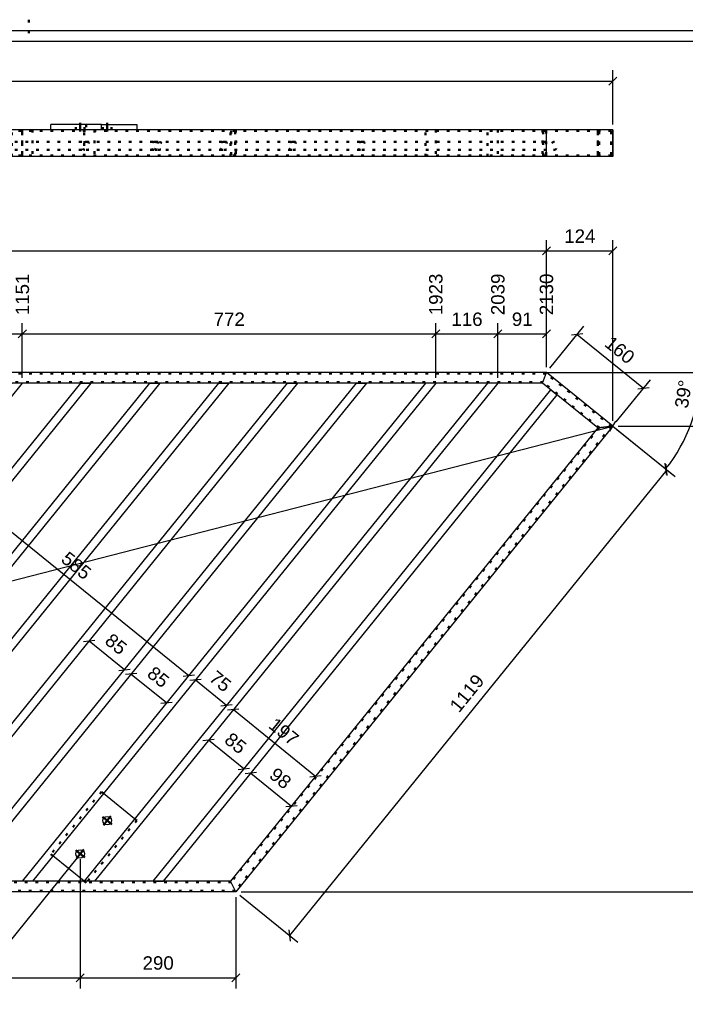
# Model space of a CAD drawing. Header units: millimetres. Extents: x -34 to 386, y -816 to -519.
# Tile 6 of 7: x 194 to 318, y -705 to -522. Entities that reach past the tile are written whole.
import ezdxf

# ---------------------------------------------------------------- set-up
doc = ezdxf.new("R2010")
doc.units = ezdxf.units.MM
doc.linetypes.add('DOT', pattern=[2, 0.5, -1.5])
doc.linetypes.add('STRICHPUNKT2', pattern=[18.5, 10, -4, 0.5, -4])
doc.layers.get('0').update_dxf_attribs({"linetype": 'CONTINUOUS'})
doc.layers.add('DIM49', color=4, linetype='CONTINUOUS')
doc.layers.add('TXT_DIM49', color=2, linetype='CONTINUOUS')
doc.layers.add('LE_ALL', color=7, linetype='CONTINUOUS', lineweight=50)
doc.styles.add('ARIAL', font='arial.ttf')

# ---------------------------------------------------------------- blocks, each defined once
blk = doc.blocks.new('DINA3_00002', base_point=(378.89, -808.63))
blk.add_line((-27.11, -525.63), (378.89, -525.63))
blk.add_lwpolyline([(-29.11, -810.63), (-29.11, -523.63), (380.89, -523.63)])
at = {"layer": 'LE_ALL', "linetype": 'DOT'}
blk.add_line((195.89, -521.63), (195.89, -525.63), dxfattribs=at)
blk = doc.blocks.new('_ZBL0012_00001')
blk.add_blockref('DINA3_00002', (378.89, -808.63))
blk = doc.blocks.new('Koker 50x20x2 EN 10219-2_00104', base_point=(80.49, -542.19))
for p, q in [((292.52, -542.19), (79.54, -542.19)), ((292.52, -547.19), (292.52, -542.19)), ((292.52, -547.19), (79.54, -547.19))]:
    blk.add_line(p, q)
at = {"layer": 'LE_ALL', "color": 3, "linetype": 'DOT'}
for p, q in [((292.44, -542.39), (79.63, -542.39)), ((291.81, -542.19), (291.81, -547.19)), ((291.88, -546.99), (291.88, -542.39)), ((292.44, -542.39), (292.44, -546.99)), ((292.44, -546.99), (79.63, -546.99))]:
    blk.add_line(p, q, dxfattribs=at)
blk = doc.blocks.new('Koker 50x20x2 EN 10219-2_00103')
blk.add_blockref('Koker 50x20x2 EN 10219-2_00104', (80.49, -542.19))
blk = doc.blocks.new('Koker 50x20x2 EN 10219-2_00106', base_point=(234.5, -542.19))
blk.add_line((304.92, -542.19), (304.92, -547.19))
at = {"layer": 'LE_ALL', "color": 3, "linetype": 'DOT'}
for p, q in [((233.55, -547.19), (233.55, -542.19)), ((233.64, -542.39), (233.64, -546.99)), ((234.4, -546.99), (234.4, -542.39)), ((234.5, -542.19), (234.5, -547.19)), ((302.1, -547.19), (302.1, -542.19)), ((302.38, -542.39), (302.38, -546.99)), ((304.63, -546.99), (304.63, -542.39))]:
    blk.add_line(p, q, dxfattribs=at)
blk = doc.blocks.new('Koker 50x20x2 EN 10219-2_00105')
blk.add_blockref('Koker 50x20x2 EN 10219-2_00106', (234.5, -542.19))
blk = doc.blocks.new('Koker 50x20x2 EN 10219-2_00108', base_point=(24.38, -542.39))
at = {"layer": 'LE_ALL', "color": 3, "linetype": 'DOT'}
for p, q in [((233.55, -547.19), (233.55, -542.19)), ((233.64, -542.39), (233.64, -546.99)), ((234.4, -546.99), (234.4, -542.39)), ((234.5, -542.19), (234.5, -547.19))]:
    blk.add_line(p, q, dxfattribs=at)
blk = doc.blocks.new('Koker 50x20x2 EN 10219-2_00107')
blk.add_blockref('Koker 50x20x2 EN 10219-2_00108', (24.38, -542.39))
blk = doc.blocks.new('_D1', base_point=(153.62, -531.58))
at = {"layer": 'DIM49', "color": 1}
for p, q in [((304.92, -541.19), (304.92, -531.08)), ((10, -533.08), (304.92, -533.08)), ((304.17, -533.83), (305.67, -532.33))]:
    blk.add_line(p, q, dxfattribs=at)
blk = doc.blocks.new('Koker 50x20x2 EN 10219-2_00110', base_point=(12.81, -542.19))
blk.add_blockref('_D1', (153.62, -531.58))
blk = doc.blocks.new('Koker 50x20x2 EN 10219-2_00109')
blk.add_blockref('Koker 50x20x2 EN 10219-2_00110', (12.81, -542.19))
blk = doc.blocks.new('Koker 50x20x2 EN 10219-2_00114', base_point=(302.1, -542.19))
for p, q in [((304.92, -542.19), (292.52, -542.19)), ((292.52, -547.19), (292.52, -542.19)), ((304.92, -547.19), (304.92, -542.19)), ((304.92, -547.19), (292.52, -547.19))]:
    blk.add_line(p, q)
at = {"layer": 'LE_ALL', "color": 3, "linetype": 'DOT'}
for p, q in [((291.81, -542.19), (291.81, -547.19)), ((291.88, -546.99), (291.88, -542.39)), ((304.63, -542.39), (292.44, -542.39)), ((292.44, -542.39), (292.44, -546.99)), ((302.1, -542.19), (302.1, -547.19)), ((302.38, -546.99), (302.38, -542.39)), ((304.63, -542.39), (304.63, -546.99)), ((304.63, -546.99), (292.44, -546.99))]:
    blk.add_line(p, q, dxfattribs=at)
blk = doc.blocks.new('Koker 50x20x2 EN 10219-2_00113')
blk.add_blockref('Koker 50x20x2 EN 10219-2_00114', (302.1, -542.19))
blk = doc.blocks.new('Plaatwerk D_ 10_00126', base_point=(117.8, -541.19))
for p, q in [((120.63, -541.19), (111.19, -541.19)), ((111.19, -542.19), (111.19, -541.19)), ((120.63, -542.19), (111.19, -542.19))]:
    blk.add_line(p, q)
blk.add_lwpolyline([(120.63, -542.19), (120.63, -541.19), (127.24, -541.19), (127.24, -542.19)], close=True)
at = {"layer": 'LE_ALL', "color": 3, "linetype": 'DOT'}
for p, q in [((115.9, -542.19), (115.9, -541.19)), ((117.5, -542.19), (117.5, -541.19)), ((117.8, -541.19), (117.8, -542.19)), ((120.93, -542.19), (120.93, -541.19)), ((122.53, -542.19), (122.53, -541.19))]:
    blk.add_line(p, q, dxfattribs=at)
blk = doc.blocks.new('_00128', base_point=(116.7, -542.49))
at = {"layer": 'LE_ALL', "color": 1, "linetype": 'STRICHPUNKT2'}
for p, q in [((116.7, -542.49), (116.7, -540.89)), ((121.73, -542.49), (121.73, -540.89))]:
    blk.add_line(p, q, dxfattribs=at)
blk = doc.blocks.new('_00127')
blk.add_blockref('_00128', (116.7, -542.49))
blk = doc.blocks.new('Plaatwerk D_ 10_00125')
for name, p in [('Plaatwerk D_ 10_00126', (117.8, -541.19)), ('_00127', (0, 0))]:
    blk.add_blockref(name, p)
blk = doc.blocks.new('Plaatwerk D_ 15_00130', base_point=(107.76, -542.19))
at = {"layer": 'LE_ALL', "color": 3, "linetype": 'DOT'}
for p, q in [((105.83, -547.19), (105.83, -542.19)), ((107.76, -542.19), (107.76, -547.19)), ((181.14, -547.19), (181.14, -542.19)), ((183.07, -542.19), (183.07, -547.19))]:
    blk.add_line(p, q, dxfattribs=at)
blk = doc.blocks.new('Plaatwerk D_ 15_00129')
blk.add_blockref('Plaatwerk D_ 15_00130', (107.76, -542.19))
blk = doc.blocks.new('Plaatwerk D_ 15_00132', base_point=(119.35, -542.19))
at = {"layer": 'LE_ALL', "color": 3, "linetype": 'DOT'}
for p, q in [((117.42, -547.19), (117.42, -542.19)), ((119.35, -542.19), (119.35, -547.19)), ((192.73, -547.19), (192.73, -542.19)), ((194.66, -542.19), (194.66, -547.19))]:
    blk.add_line(p, q, dxfattribs=at)
blk = doc.blocks.new('Plaatwerk D_ 15_00131')
blk.add_blockref('Plaatwerk D_ 15_00132', (119.35, -542.19))
blk = doc.blocks.new('Baluster_00124')
for name in ['Plaatwerk D_ 15_00129', 'Plaatwerk D_ 10_00125', 'Plaatwerk D_ 15_00131']:
    blk.add_blockref(name, (0, 0))
blk = doc.blocks.new('Plaatwerk D_ 10_00135', base_point=(206.58, -541.19))
for p, q in [((209.42, -541.19), (199.98, -541.19)), ((199.98, -542.19), (199.98, -541.19)), ((209.42, -542.19), (199.98, -542.19))]:
    blk.add_line(p, q)
blk.add_lwpolyline([(209.42, -542.19), (209.42, -541.19), (216.02, -541.19), (216.02, -542.19)], close=True)
at = {"layer": 'LE_ALL', "color": 3, "linetype": 'DOT'}
for p, q in [((204.68, -542.19), (204.68, -541.19)), ((206.28, -542.19), (206.28, -541.19)), ((206.58, -541.19), (206.58, -542.19)), ((209.72, -542.19), (209.72, -541.19)), ((211.32, -542.19), (211.32, -541.19))]:
    blk.add_line(p, q, dxfattribs=at)
blk = doc.blocks.new('_00137', base_point=(205.48, -542.49))
at = {"layer": 'LE_ALL', "color": 1, "linetype": 'STRICHPUNKT2'}
for p, q in [((205.48, -542.49), (205.48, -540.89)), ((210.52, -542.49), (210.52, -540.89))]:
    blk.add_line(p, q, dxfattribs=at)
blk = doc.blocks.new('_00136')
blk.add_blockref('_00137', (205.48, -542.49))
blk = doc.blocks.new('Plaatwerk D_ 10_00134')
for name, p in [('Plaatwerk D_ 10_00135', (206.58, -541.19)), ('_00136', (0, 0))]:
    blk.add_blockref(name, p)
blk = doc.blocks.new('Plaatwerk D_ 15_00139', base_point=(196.55, -542.19))
at = {"layer": 'LE_ALL', "color": 3, "linetype": 'DOT'}
for p, q in [((194.62, -547.19), (194.62, -542.19)), ((196.55, -542.19), (196.55, -547.19)), ((269.93, -547.19), (269.93, -542.19)), ((271.86, -542.19), (271.86, -547.19))]:
    blk.add_line(p, q, dxfattribs=at)
blk = doc.blocks.new('Plaatwerk D_ 15_00138')
blk.add_blockref('Plaatwerk D_ 15_00139', (196.55, -542.19))
blk = doc.blocks.new('Plaatwerk D_ 15_00141', base_point=(208.13, -542.19))
at = {"layer": 'LE_ALL', "color": 3, "linetype": 'DOT'}
for p, q in [((206.2, -547.19), (206.2, -542.19)), ((208.13, -542.19), (208.13, -547.19)), ((281.51, -547.19), (281.51, -542.19)), ((283.44, -542.19), (283.44, -547.19))]:
    blk.add_line(p, q, dxfattribs=at)
blk = doc.blocks.new('Plaatwerk D_ 15_00140')
blk.add_blockref('Plaatwerk D_ 15_00141', (208.13, -542.19))
blk = doc.blocks.new('Baluster_00133')
for name in ['Plaatwerk D_ 15_00138', 'Plaatwerk D_ 10_00134', 'Plaatwerk D_ 15_00140']:
    blk.add_blockref(name, (0, 0))
blk = doc.blocks.new('Massieve as 15_00144', base_point=(131.25, -545.94))
at = {"layer": 'LE_ALL', "color": 3, "linetype": 'DOT'}
for p, q in [((169.24, -544.44), (206.56, -544.44)), ((169.24, -545.94), (206.56, -545.94))]:
    blk.add_line(p, q, dxfattribs=at)
for centre, start_param, end_param in [((131.25, -545.19), 1.570796, 4.712389), ((131.25, -545.19), 4.712389, 7.853982), ((206.56, -545.19), 1.570796, 4.712389), ((206.56, -545.19), 4.712389, 7.853982)]:
    blk.add_ellipse(centre, major_axis=(0.965, 0), ratio=0.777146, start_param=start_param, end_param=end_param, dxfattribs=at)
blk = doc.blocks.new('Massieve as 15_00143')
blk.add_blockref('Massieve as 15_00144', (131.25, -545.94))
blk = doc.blocks.new('Massieve as 15_00146', base_point=(220.03, -545.94))
at = {"layer": 'LE_ALL', "color": 3, "linetype": 'DOT'}
for p, q in [((258.03, -544.44), (293.94, -544.44)), ((258.03, -545.94), (293.94, -545.94))]:
    blk.add_line(p, q, dxfattribs=at)
for centre, major_axis, ratio, start_param, end_param in [((220.03, -545.19), (0.965, 0), 0.777146, 1.570796, 4.712389), ((220.03, -545.19), (0.965, 0), 0.777146, 4.712389, 7.853982), ((293.94, -545.19), (0, -0.75), 0.777147, 3.141593, 6.283185), ((293.94, -545.19), (0, -0.75), 0.777147, 0, 3.141593)]:
    blk.add_ellipse(centre, major_axis=major_axis, ratio=ratio, start_param=start_param, end_param=end_param, dxfattribs=at)
blk = doc.blocks.new('Massieve as 15_00145')
blk.add_blockref('Massieve as 15_00146', (220.03, -545.94))
blk = doc.blocks.new('Massieve as 15_00148', base_point=(144.12, -545.94))
at = {"layer": 'LE_ALL', "color": 3, "linetype": 'DOT'}
for p, q in [((206.56, -544.44), (219.43, -544.44)), ((206.56, -545.94), (219.43, -545.94))]:
    blk.add_line(p, q, dxfattribs=at)
for centre, start_param, end_param in [((144.12, -545.19), 1.570796, 4.712389), ((144.12, -545.19), 4.712389, 7.853982), ((219.43, -545.19), 1.570796, 4.712389), ((219.43, -545.19), 4.712389, 7.853982)]:
    blk.add_ellipse(centre, major_axis=(0.965, 0), ratio=0.777146, start_param=start_param, end_param=end_param, dxfattribs=at)
blk = doc.blocks.new('Massieve as 15_00147')
blk.add_blockref('Massieve as 15_00148', (144.12, -545.94))
blk = doc.blocks.new('Massieve as 15_00150', base_point=(156.98, -545.94))
at = {"layer": 'LE_ALL', "color": 3, "linetype": 'DOT'}
for p, q in [((219.43, -544.44), (232.29, -544.44)), ((219.43, -545.94), (232.29, -545.94))]:
    blk.add_line(p, q, dxfattribs=at)
for centre, start_param, end_param in [((156.98, -545.19), 1.570796, 4.712389), ((156.98, -545.19), 4.712389, 7.853982), ((232.29, -545.19), 1.570796, 4.712389), ((232.29, -545.19), 4.712389, 7.853982)]:
    blk.add_ellipse(centre, major_axis=(0.965, 0), ratio=0.777146, start_param=start_param, end_param=end_param, dxfattribs=at)
blk = doc.blocks.new('Massieve as 15_00149')
blk.add_blockref('Massieve as 15_00150', (156.98, -545.94))
blk = doc.blocks.new('Massieve as 15_00152', base_point=(169.85, -545.94))
at = {"layer": 'LE_ALL', "color": 3, "linetype": 'DOT'}
for p, q in [((232.29, -544.44), (245.16, -544.44)), ((232.29, -545.94), (245.16, -545.94))]:
    blk.add_line(p, q, dxfattribs=at)
for centre, start_param, end_param in [((169.85, -545.19), 1.570796, 4.712389), ((169.85, -545.19), 4.712389, 7.853982), ((245.16, -545.19), 1.570796, 4.712389), ((245.16, -545.19), 4.712389, 7.853982)]:
    blk.add_ellipse(centre, major_axis=(0.965, 0), ratio=0.777146, start_param=start_param, end_param=end_param, dxfattribs=at)
blk = doc.blocks.new('Massieve as 15_00151')
blk.add_blockref('Massieve as 15_00152', (169.85, -545.94))
blk = doc.blocks.new('Massieve as 15_00154', base_point=(182.72, -545.94))
at = {"layer": 'LE_ALL', "color": 3, "linetype": 'DOT'}
for p, q in [((245.16, -544.44), (258.03, -544.44)), ((245.16, -545.94), (258.03, -545.94))]:
    blk.add_line(p, q, dxfattribs=at)
for centre, start_param, end_param in [((182.72, -545.19), 1.570796, 4.712389), ((182.72, -545.19), 4.712389, 7.853982), ((258.03, -545.19), 1.570796, 4.712389), ((258.03, -545.19), 4.712389, 7.853982)]:
    blk.add_ellipse(centre, major_axis=(0.965, 0), ratio=0.777146, start_param=start_param, end_param=end_param, dxfattribs=at)
blk = doc.blocks.new('Massieve as 15_00153')
blk.add_blockref('Massieve as 15_00154', (182.72, -545.94))
blk = doc.blocks.new('Lamellen_00142')
for name in ['Massieve as 15_00143', 'Massieve as 15_00147', 'Massieve as 15_00149', 'Massieve as 15_00151', 'Massieve as 15_00153', 'Massieve as 15_00145']:
    blk.add_blockref(name, (0, 0))
blk = doc.blocks.new('Traphek_00102')
for name in ['Koker 50x20x2 EN 10219-2_00109', 'Koker 50x20x2 EN 10219-2_00107', 'Koker 50x20x2 EN 10219-2_00103', 'Baluster_00124', 'Baluster_00133', 'Koker 50x20x2 EN 10219-2_00105', 'Koker 50x20x2 EN 10219-2_00113', 'Lamellen_00142']:
    blk.add_blockref(name, (0, 0))
blk = doc.blocks.new('00 begane grond_00101')
blk.add_blockref('Traphek_00102', (0, 0))
blk = doc.blocks.new('Duplex_00100')
blk.add_blockref('00 begane grond_00101', (0, 0))
blk = doc.blocks.new('Assen_00099')
blk.add_blockref('Duplex_00100', (0, 0))
blk = doc.blocks.new('_A3D0026_00098')
blk.add_blockref('Assen_00099', (0, 0))
blk = doc.blocks.new('_ANS0026_00097')
blk.add_blockref('_A3D0026_00098', (0, 0))
blk = doc.blocks.new('_D4', base_point=(318.91, -594.33))
at = {"layer": 'DIM49', "color": 1}
for p, q in [((292.52, -587.49), (323.15, -587.49)), ((321.89, -588.26), (320.42, -586.72)), ((304.92, -597.53), (316.33, -606.77)), ((314.64, -604.46), (314.9, -606.56))]:
    blk.add_line(p, q, dxfattribs=at)
blk.add_ellipse((292.52, -587.49), major_axis=(28.64, 0), ratio=1, start_param=5.602508, end_param=6.283186, dxfattribs=at)
at = {"layer": 'TXT_DIM49', "style": 'ARIAL'}
for s, p in [('°', (319.51, -590.54)), ('39', (318.91, -594.33))]:
    blk.add_text(s, height=2.5, rotation=80.9647, dxfattribs=at).set_placement(p)
blk = doc.blocks.new('_D5', base_point=(326.02, -595.39))
at = {"layer": 'DIM49', "color": 1}
for p, q in [((293.52, -587.49), (329.52, -587.49)), ((328.27, -588.24), (326.77, -586.74)), ((327.52, -587.49), (327.52, -597.53)), ((305.92, -597.53), (329.52, -597.53)), ((326.77, -596.78), (328.27, -598.28))]:
    blk.add_line(p, q, dxfattribs=at)
at = {"layer": 'TXT_DIM49', "style": 'ARIAL'}
blk.add_text('100', height=2.5, rotation=90.0002, dxfattribs=at).set_placement((326.02, -595.39))
blk = doc.blocks.new('_D6', base_point=(326.02, -643.89))
at = {"layer": 'DIM49', "color": 1}
for p, q in [((305.92, -597.53), (329.52, -597.53)), ((328.27, -598.28), (326.77, -596.78)), ((327.52, -597.53), (327.52, -684.49)), ((326.77, -683.74), (328.27, -685.24)), ((235.5, -684.49), (329.52, -684.49))]:
    blk.add_line(p, q, dxfattribs=at)
at = {"layer": 'TXT_DIM49', "style": 'ARIAL'}
blk.add_text('870', height=2.5, rotation=90.0002, dxfattribs=at).set_placement((326.02, -643.89))
blk = doc.blocks.new('_D10', base_point=(195.91, -576.81))
at = {"layer": 'DIM49', "color": 1}
for p, q in [((194.66, -588.49), (194.66, -578.31)), ((79.54, -580.31), (194.66, -580.31)), ((193.91, -581.06), (195.41, -579.56))]:
    blk.add_line(p, q, dxfattribs=at)
at = {"layer": 'TXT_DIM49', "style": 'ARIAL'}
blk.add_text('1151', height=2.5, rotation=90.0002, dxfattribs=at).set_placement((195.91, -576.81))
blk = doc.blocks.new('_D11', base_point=(273.11, -576.81))
at = {"layer": 'DIM49', "color": 1}
for p, q in [((271.86, -588.49), (271.86, -578.31)), ((79.54, -580.31), (271.86, -580.31)), ((271.11, -581.06), (272.61, -579.56))]:
    blk.add_line(p, q, dxfattribs=at)
at = {"layer": 'TXT_DIM49', "style": 'ARIAL'}
blk.add_text('1923', height=2.5, rotation=90.0002, dxfattribs=at).set_placement((273.11, -576.81))
blk = doc.blocks.new('_D12', base_point=(284.69, -576.81))
at = {"layer": 'DIM49', "color": 1}
for p, q in [((283.44, -588.49), (283.44, -578.31)), ((79.54, -580.31), (283.44, -580.31)), ((282.69, -581.06), (284.19, -579.56))]:
    blk.add_line(p, q, dxfattribs=at)
at = {"layer": 'TXT_DIM49', "style": 'ARIAL'}
blk.add_text('2039', height=2.5, rotation=90.0002, dxfattribs=at).set_placement((284.69, -576.81))
blk = doc.blocks.new('_D13', base_point=(293.77, -576.81))
at = {"layer": 'DIM49', "color": 1}
for p, q in [((292.52, -586.49), (292.52, -578.31)), ((79.54, -580.31), (292.52, -580.31)), ((291.77, -581.06), (293.27, -579.56))]:
    blk.add_line(p, q, dxfattribs=at)
at = {"layer": 'TXT_DIM49', "style": 'ARIAL'}
blk.add_text('2130', height=2.5, rotation=90.0002, dxfattribs=at).set_placement((293.77, -576.81))
blk = doc.blocks.new('_D18', base_point=(185.99, -578.81))
at = {"layer": 'DIM49', "color": 1}
for p, q in [((183.07, -588.49), (183.07, -578.31)), ((194.66, -588.49), (194.66, -578.31)), ((183.82, -579.56), (182.32, -581.06)), ((183.07, -580.31), (194.66, -580.31)), ((193.91, -581.06), (195.41, -579.56))]:
    blk.add_line(p, q, dxfattribs=at)
at = {"layer": 'TXT_DIM49', "style": 'ARIAL'}
blk.add_text('116', height=2.5, dxfattribs=at).set_placement((185.99, -578.81))
blk = doc.blocks.new('_D19', base_point=(230.38, -578.81))
at = {"layer": 'DIM49', "color": 1}
for p, q in [((194.66, -588.49), (194.66, -578.31)), ((271.86, -588.49), (271.86, -578.31)), ((195.41, -579.56), (193.91, -581.06)), ((194.66, -580.31), (271.86, -580.31)), ((271.11, -581.06), (272.61, -579.56))]:
    blk.add_line(p, q, dxfattribs=at)
at = {"layer": 'TXT_DIM49', "style": 'ARIAL'}
blk.add_text('772', height=2.5, dxfattribs=at).set_placement((230.38, -578.81))
blk = doc.blocks.new('_D20', base_point=(274.77, -578.81))
at = {"layer": 'DIM49', "color": 1}
for p, q in [((271.86, -588.49), (271.86, -578.31)), ((283.44, -588.49), (283.44, -578.31)), ((272.61, -579.56), (271.11, -581.06)), ((271.86, -580.31), (283.44, -580.31)), ((282.69, -581.06), (284.19, -579.56))]:
    blk.add_line(p, q, dxfattribs=at)
at = {"layer": 'TXT_DIM49', "style": 'ARIAL'}
blk.add_text('116', height=2.5, dxfattribs=at).set_placement((274.77, -578.81))
blk = doc.blocks.new('_D21', base_point=(286.06, -578.81))
at = {"layer": 'DIM49', "color": 1}
for p, q in [((283.44, -588.49), (283.44, -578.31)), ((292.52, -586.49), (292.52, -578.31)), ((284.19, -579.56), (282.69, -581.06)), ((283.44, -580.31), (292.52, -580.31)), ((291.77, -581.06), (293.27, -579.56))]:
    blk.add_line(p, q, dxfattribs=at)
at = {"layer": 'TXT_DIM49', "style": 'ARIAL'}
blk.add_text('91', height=2.5, dxfattribs=at).set_placement((286.06, -578.81))
blk = doc.blocks.new('Koker 50x20x2 EN 10219-2_00172', base_point=(292.44, -587.69))
for p, q in [((292.52, -587.49), (79.54, -587.49)), ((291.81, -589.49), (292.52, -587.49)), ((291.81, -589.49), (80.49, -589.49))]:
    blk.add_line(p, q)
at = {"layer": 'LE_ALL', "color": 3, "linetype": 'DOT'}
for p, q in [((292.44, -587.69), (79.63, -587.69)), ((291.88, -589.29), (80.39, -589.29))]:
    blk.add_line(p, q, dxfattribs=at)
for name, p in [('_D13', (293.77, -576.81)), ('_D11', (273.11, -576.81)), ('_D12', (284.69, -576.81)), ('_D10', (195.91, -576.81)), ('_D18', (185.99, -578.81)), ('_D19', (230.38, -578.81)), ('_D20', (274.77, -578.81)), ('_D21', (286.06, -578.81)), ('_D4', (318.91, -594.33)), ('_D5', (326.02, -595.39)), ('_D6', (326.02, -643.89))]:
    blk.add_blockref(name, p)
blk = doc.blocks.new('Koker 50x20x2 EN 10219-2_00171')
blk.add_blockref('Koker 50x20x2 EN 10219-2_00172', (292.44, -587.69))
blk = doc.blocks.new('_D23', base_point=(276.19, -651.2))
at = {"layer": 'DIM49', "color": 1}
for p, q in [((305.69, -598.16), (316.53, -606.94)), ((315.09, -606.73), (314.87, -604.62)), ((314.98, -605.68), (244.56, -692.64)), ((235.28, -685.12), (246.11, -693.9)), ((244.45, -691.58), (244.67, -693.69))]:
    blk.add_line(p, q, dxfattribs=at)
at = {"layer": 'TXT_DIM49', "style": 'ARIAL'}
blk.add_text('1119', height=2.5, rotation=50.999, dxfattribs=at).set_placement((276.19, -651.2))
blk = doc.blocks.new('Koker 50x20x2 EN 10219-2_00174', base_point=(302.38, -597.8))
for p, q in [((304.92, -597.53), (234.5, -684.49)), ((304.92, -597.53), (302.1, -597.83)), ((302.1, -597.83), (233.55, -682.49)), ((234.5, -684.49), (233.55, -682.49))]:
    blk.add_line(p, q)
at = {"layer": 'LE_ALL', "color": 3, "linetype": 'DOT'}
for p, q in [((304.63, -597.56), (234.4, -684.29)), ((302.38, -597.8), (233.64, -682.69))]:
    blk.add_line(p, q, dxfattribs=at)
blk.add_blockref('_D23', (276.19, -651.2))
blk = doc.blocks.new('Koker 50x20x2 EN 10219-2_00173')
blk.add_blockref('Koker 50x20x2 EN 10219-2_00174', (302.38, -597.8))
blk = doc.blocks.new('_D28', base_point=(158.21, -699.03))
at = {"layer": 'DIM49', "color": 1}
for p, q in [((116.7, -678.42), (116.7, -702.53)), ((205.48, -678.42), (205.48, -702.53)), ((117.45, -699.78), (115.95, -701.28)), ((116.7, -700.53), (205.48, -700.53)), ((204.73, -701.28), (206.23, -699.78))]:
    blk.add_line(p, q, dxfattribs=at)
at = {"layer": 'TXT_DIM49', "style": 'ARIAL'}
blk.add_text('888', height=2.5, dxfattribs=at).set_placement((158.21, -699.03))
blk = doc.blocks.new('_D29', base_point=(217.11, -699.03))
at = {"layer": 'DIM49', "color": 1}
for p, q in [((205.48, -678.42), (205.48, -702.53)), ((234.5, -685.49), (234.5, -702.53)), ((206.23, -699.78), (204.73, -701.28)), ((205.48, -700.53), (234.5, -700.53)), ((233.75, -701.28), (235.25, -699.78))]:
    blk.add_line(p, q, dxfattribs=at)
at = {"layer": 'TXT_DIM49', "style": 'ARIAL'}
blk.add_text('290', height=2.5, dxfattribs=at).set_placement((217.11, -699.03))
blk = doc.blocks.new('Koker 50x20x2 EN 10219-2_00176', base_point=(233.64, -682.69))
for p, q in [((233.55, -682.49), (24.45, -682.49)), ((234.5, -684.49), (233.55, -682.49)), ((234.5, -684.49), (23.75, -684.49))]:
    blk.add_line(p, q)
at = {"layer": 'LE_ALL', "color": 3, "linetype": 'DOT'}
for p, q in [((233.64, -682.69), (24.38, -682.69)), ((234.4, -684.29), (23.82, -684.29))]:
    blk.add_line(p, q, dxfattribs=at)
for name, p in [('_D28', (158.21, -699.03)), ('_D29', (217.11, -699.03))]:
    blk.add_blockref(name, p)
blk = doc.blocks.new('Koker 50x20x2 EN 10219-2_00175')
blk.add_blockref('Koker 50x20x2 EN 10219-2_00176', (233.64, -682.69))
blk = doc.blocks.new('_D38', base_point=(182.19, -563.3))
at = {"layer": 'DIM49', "color": 1}
for p, q in [((291.77, -565.55), (293.27, -564.05)), ((292.52, -586.49), (292.52, -562.8)), ((79.54, -564.8), (292.52, -564.8))]:
    blk.add_line(p, q, dxfattribs=at)
blk = doc.blocks.new('_D39', base_point=(295.84, -563.3))
at = {"layer": 'DIM49', "color": 1}
for p, q in [((293.27, -564.05), (291.77, -565.55)), ((292.52, -586.49), (292.52, -562.8)), ((304.17, -565.55), (305.67, -564.05)), ((304.92, -596.53), (304.92, -562.8)), ((292.52, -564.8), (304.92, -564.8))]:
    blk.add_line(p, q, dxfattribs=at)
at = {"layer": 'TXT_DIM49', "style": 'ARIAL'}
blk.add_text('124', height=2.5, dxfattribs=at).set_placement((295.84, -563.3))
blk = doc.blocks.new('_D40', base_point=(126.03, -641.98))
at = {"layer": 'DIM49', "color": 1}
for p, q in [((10, -673.36), (304.92, -597.53)), ((304.38, -598.45), (305.46, -596.62))]:
    blk.add_line(p, q, dxfattribs=at)
blk = doc.blocks.new('Koker 50x20x2 EN 10219-2_00178', base_point=(80.39, -589.29))
for name, p in [('_D38', (182.19, -563.3)), ('_D39', (295.84, -563.3)), ('_D40', (126.03, -641.98))]:
    blk.add_blockref(name, p)
blk = doc.blocks.new('Koker 50x20x2 EN 10219-2_00177')
blk.add_blockref('Koker 50x20x2 EN 10219-2_00178', (80.39, -589.29))
blk = doc.blocks.new('_D42', base_point=(303.17, -582.44))
at = {"layer": 'DIM49', "color": 1}
for p, q in [((293.14, -586.71), (299.52, -578.84)), ((299.31, -580.29), (297.2, -580.51)), ((298.26, -580.4), (310.66, -590.44)), ((305.55, -596.75), (311.92, -588.88)), ((309.61, -590.55), (311.72, -590.33))]:
    blk.add_line(p, q, dxfattribs=at)
at = {"layer": 'TXT_DIM49', "style": 'ARIAL'}
blk.add_text('160', height=2.5, rotation=320.9988, dxfattribs=at).set_placement((303.17, -582.44))
blk = doc.blocks.new('Koker 50x20x2 EN 10219-2_00182', base_point=(304.63, -597.56))
for p, q in [((291.81, -589.49), (292.52, -587.49)), ((304.92, -597.53), (292.52, -587.49)), ((302.1, -597.83), (291.81, -589.49)), ((302.1, -597.83), (304.92, -597.53))]:
    blk.add_line(p, q)
at = {"layer": 'LE_ALL', "color": 3, "linetype": 'DOT'}
for p, q in [((304.63, -597.56), (292.44, -587.69)), ((302.38, -597.8), (291.88, -589.29))]:
    blk.add_line(p, q, dxfattribs=at)
blk.add_blockref('_D42', (303.17, -582.44))
blk = doc.blocks.new('Koker 50x20x2 EN 10219-2_00181')
blk.add_blockref('Koker 50x20x2 EN 10219-2_00182', (304.63, -597.56))
blk = doc.blocks.new('_D46', base_point=(132.63, -668.25))
at = {"layer": 'DIM49', "color": 1}
for p, q in [((136.9, -673.64), (121.88, -661.48)), ((122.36, -670.42), (127.8, -663.7)), ((125.49, -665.37), (127.6, -665.14)), ((130.52, -667.5), (128.41, -667.73))]:
    blk.add_line(p, q, dxfattribs=at)
at = {"layer": 'TXT_DIM49', "style": 'ARIAL'}
blk.add_text('37,5', height=2.5, rotation=320.9988, dxfattribs=at).set_placement((132.63, -668.25))
blk = doc.blocks.new('_D47', base_point=(117.65, -656.12))
at = {"layer": 'DIM49', "color": 1}
for p, q in [((131.21, -669.03), (116.71, -657.29)), ((122.36, -670.42), (127.8, -663.7)), ((122.58, -663.01), (124.69, -662.78)), ((127.6, -665.14), (125.49, -665.37))]:
    blk.add_line(p, q, dxfattribs=at)
at = {"layer": 'TXT_DIM49', "style": 'ARIAL'}
blk.add_text('37,5', height=2.5, rotation=320.9988, dxfattribs=at).set_placement((117.65, -656.12))
blk = doc.blocks.new('_D48', base_point=(160.24, -667.39))
at = {"layer": 'DIM49', "color": 1}
for p, q in [((122.36, -670.42), (139.16, -649.67)), ((138.96, -651.12), (136.85, -651.34)), ((137.9, -651.23), (191.53, -694.65)), ((204.85, -678.2), (190.27, -696.21)), ((190.47, -694.76), (192.58, -694.54))]:
    blk.add_line(p, q, dxfattribs=at)
at = {"layer": 'TXT_DIM49', "style": 'ARIAL'}
blk.add_text('690', height=2.5, rotation=320.9988, dxfattribs=at).set_placement((160.24, -667.39))
blk = doc.blocks.new('Plaatwerk D_ 10_00194', base_point=(122.35, -671.71))
for p, q in [((126.85, -670.84), (121.02, -666.12)), ((117.4, -682.49), (111.58, -677.78))]:
    blk.add_line(p, q)
for centre in [(121.73, -671.2), (116.7, -677.42)]:
    blk.add_circle(centre, 0.8)
at = {"layer": 'LE_ALL', "color": 3, "linetype": 'DOT'}
for p, q in [((120.63, -665.81), (111.19, -677.46)), ((121.02, -666.12), (120.63, -665.81)), ((127.24, -671.16), (117.8, -682.81)), ((111.58, -677.78), (111.19, -677.46))]:
    blk.add_line(p, q, dxfattribs=at)
for points in [[(127.24, -671.16), (126.85, -670.84)], [(117.8, -682.81), (117.4, -682.49)]]:
    blk.add_lwpolyline(points, dxfattribs=at)
for name, p in [('_D48', (160.24, -667.39)), ('_D47', (117.65, -656.12)), ('_D46', (132.63, -668.25))]:
    blk.add_blockref(name, p)
blk = doc.blocks.new('_00196', base_point=(116.7, -677.42))
at = {"layer": 'LE_ALL', "color": 1, "linetype": 'STRICHPUNKT2'}
for p, q in [((121.73, -671.2), (120.88, -670.51)), ((121.73, -671.2), (120.88, -670.51)), ((121.73, -671.2), (122.42, -670.35)), ((121.73, -671.2), (122.42, -670.35)), ((121.73, -671.2), (121.04, -672.06)), ((121.73, -671.2), (121.04, -672.06)), ((121.73, -671.2), (122.59, -671.89)), ((121.73, -671.2), (122.59, -671.89)), ((116.7, -677.42), (117.39, -676.56)), ((116.7, -677.42), (117.39, -676.56)), ((116.7, -677.42), (115.84, -676.73)), ((116.7, -677.42), (115.84, -676.73)), ((116.7, -677.42), (116, -678.27)), ((116.7, -677.42), (116, -678.27)), ((116.7, -677.42), (117.55, -678.11)), ((116.7, -677.42), (117.55, -678.11))]:
    blk.add_line(p, q, dxfattribs=at)
blk = doc.blocks.new('_00195')
blk.add_blockref('_00196', (116.7, -677.42))
blk = doc.blocks.new('Plaatwerk D_ 10_00193')
for name, p in [('Plaatwerk D_ 10_00194', (122.35, -671.71)), ('_00195', (0, 0))]:
    blk.add_blockref(name, p)
blk = doc.blocks.new('_D49', base_point=(175.59, -601.65))
at = {"layer": 'DIM49', "color": 1}
for p, q in [((174.27, -601.55), (172.16, -601.77)), ((173.22, -601.66), (179.05, -606.38)), ((177.99, -606.49), (180.1, -606.27))]:
    blk.add_line(p, q, dxfattribs=at)
at = {"layer": 'TXT_DIM49', "style": 'ARIAL'}
blk.add_text('75', height=2.5, rotation=320.9988, dxfattribs=at).set_placement((175.59, -601.65))
blk = doc.blocks.new('_D50', base_point=(119.83, -690.6))
at = {"layer": 'DIM49', "color": 1}
for p, q in [((117.47, -678.05), (127.76, -686.38)), ((106.61, -683.12), (120.97, -694.75)), ((119.42, -693.49), (126.2, -685.12)), ((126.31, -686.17), (126.09, -684.06)), ((119.31, -692.44), (119.53, -694.55))]:
    blk.add_line(p, q, dxfattribs=at)
at = {"layer": 'TXT_DIM49', "style": 'ARIAL'}
blk.add_text('108', height=2.5, rotation=50.999, dxfattribs=at).set_placement((119.83, -690.6))
blk = doc.blocks.new('_D51', base_point=(126.34, -682.56))
at = {"layer": 'DIM49', "color": 1}
for p, q in [((122.51, -671.83), (132.79, -680.16)), ((117.47, -678.05), (127.76, -686.38)), ((131.35, -679.95), (131.12, -677.84)), ((126.2, -685.12), (131.24, -678.9)), ((126.09, -684.06), (126.31, -686.17))]:
    blk.add_line(p, q, dxfattribs=at)
at = {"layer": 'TXT_DIM49', "style": 'ARIAL'}
blk.add_text('80', height=2.5, rotation=50.999, dxfattribs=at).set_placement((126.34, -682.56))
blk = doc.blocks.new('_D52', base_point=(102.06, -677.22))
at = {"layer": 'DIM49', "color": 1}
for p, q in [((110.41, -676.84), (105.17, -672.59)), ((106.84, -674.9), (106.61, -672.79)), ((102.15, -679.5), (106.73, -673.85)), ((105.06, -681.86), (100.59, -678.24)), ((102.04, -678.45), (102.26, -680.56))]:
    blk.add_line(p, q, dxfattribs=at)
at = {"layer": 'TXT_DIM49', "style": 'ARIAL'}
blk.add_text('73', height=2.5, rotation=50.999, dxfattribs=at).set_placement((102.06, -677.22))
blk = doc.blocks.new('_D53', base_point=(108.47, -669.31))
at = {"layer": 'DIM49', "color": 1}
for p, q in [((119.85, -665.18), (114.61, -660.93)), ((116.28, -663.25), (116.05, -661.14)), ((106.73, -673.85), (116.17, -662.19)), ((110.41, -676.84), (105.17, -672.59)), ((106.61, -672.79), (106.84, -674.9))]:
    blk.add_line(p, q, dxfattribs=at)
at = {"layer": 'TXT_DIM49', "style": 'ARIAL'}
blk.add_text('150', height=2.5, rotation=50.999, dxfattribs=at).set_placement((108.47, -669.31))
blk = doc.blocks.new('Plaatwerk D_ 15_00198', base_point=(181.14, -589.49))
for p, q in [((181.14, -589.49), (105.83, -682.49)), ((183.07, -589.49), (107.76, -682.49)), ((183.07, -589.49), (181.14, -589.49)), ((107.76, -682.49), (105.83, -682.49))]:
    blk.add_line(p, q)
for name, p in [('_D49', (175.59, -601.65)), ('_D53', (108.47, -669.31)), ('_D52', (102.06, -677.22)), ('_D51', (126.34, -682.56)), ('_D50', (119.83, -690.6))]:
    blk.add_blockref(name, p)
blk = doc.blocks.new('Plaatwerk D_ 15_00197')
blk.add_blockref('Plaatwerk D_ 15_00198', (181.14, -589.49))
blk = doc.blocks.new('_D54', base_point=(201.7, -622.7))
at = {"layer": 'DIM49', "color": 1}
for p, q in [((181.31, -607.16), (179.2, -607.38)), ((180.26, -607.27), (225.72, -644.08)), ((224.67, -644.19), (226.78, -643.97))]:
    blk.add_line(p, q, dxfattribs=at)
at = {"layer": 'TXT_DIM49', "style": 'ARIAL'}
blk.add_text('585', height=2.5, rotation=320.9988, dxfattribs=at).set_placement((201.7, -622.7))
blk = doc.blocks.new('Plaatwerk D_ 15_00200', base_point=(192.73, -589.49))
for p, q in [((192.73, -589.49), (117.42, -682.49)), ((194.66, -589.49), (119.35, -682.49)), ((194.66, -589.49), (192.73, -589.49)), ((119.35, -682.49), (117.42, -682.49))]:
    blk.add_line(p, q)
blk.add_blockref('_D54', (201.7, -622.7))
blk = doc.blocks.new('Plaatwerk D_ 15_00199')
blk.add_blockref('Plaatwerk D_ 15_00200', (192.73, -589.49))
blk = doc.blocks.new('Baluster_00192')
for name in ['Plaatwerk D_ 15_00197', 'Plaatwerk D_ 15_00199', 'Plaatwerk D_ 10_00193']:
    blk.add_blockref(name, (0, 0))
blk = doc.blocks.new('Plaatwerk D_ 10_00203', base_point=(211.14, -671.71))
for p, q in [((215.63, -670.84), (209.81, -666.12)), ((206.18, -682.49), (200.37, -677.78))]:
    blk.add_line(p, q)
for centre in [(210.52, -671.2), (205.48, -677.42)]:
    blk.add_circle(centre, 0.8)
at = {"layer": 'LE_ALL', "color": 3, "linetype": 'DOT'}
for p, q in [((209.42, -665.81), (199.98, -677.46)), ((209.81, -666.12), (209.42, -665.81)), ((216.02, -671.16), (206.58, -682.81)), ((200.37, -677.78), (199.98, -677.46))]:
    blk.add_line(p, q, dxfattribs=at)
for points in [[(216.02, -671.16), (215.63, -670.84)], [(206.58, -682.81), (206.18, -682.49)]]:
    blk.add_lwpolyline(points, dxfattribs=at)
blk = doc.blocks.new('_00205', base_point=(205.48, -677.42))
at = {"layer": 'LE_ALL', "color": 1, "linetype": 'STRICHPUNKT2'}
for p, q in [((210.52, -671.2), (209.66, -670.51)), ((210.52, -671.2), (209.66, -670.51)), ((210.52, -671.2), (211.21, -670.35)), ((210.52, -671.2), (211.21, -670.35)), ((210.52, -671.2), (209.82, -672.06)), ((210.52, -671.2), (209.82, -672.06)), ((210.52, -671.2), (211.37, -671.89)), ((210.52, -671.2), (211.37, -671.89)), ((205.48, -677.42), (206.17, -676.56)), ((205.48, -677.42), (206.17, -676.56)), ((205.48, -677.42), (204.63, -676.73)), ((205.48, -677.42), (204.63, -676.73)), ((205.48, -677.42), (204.79, -678.27)), ((205.48, -677.42), (204.79, -678.27)), ((205.48, -677.42), (206.34, -678.11)), ((205.48, -677.42), (206.34, -678.11))]:
    blk.add_line(p, q, dxfattribs=at)
blk = doc.blocks.new('_00204')
blk.add_blockref('_00205', (205.48, -677.42))
blk = doc.blocks.new('Plaatwerk D_ 10_00202')
for name, p in [('Plaatwerk D_ 10_00203', (211.14, -671.71)), ('_00204', (0, 0))]:
    blk.add_blockref(name, p)
blk = doc.blocks.new('_D55', base_point=(229.34, -644.91))
at = {"layer": 'DIM49', "color": 1}
for p, q in [((228.03, -644.81), (225.92, -645.03)), ((226.97, -644.92), (232.8, -649.64)), ((231.75, -649.75), (233.86, -649.53))]:
    blk.add_line(p, q, dxfattribs=at)
at = {"layer": 'TXT_DIM49', "style": 'ARIAL'}
blk.add_text('75', height=2.5, rotation=320.9988, dxfattribs=at).set_placement((229.34, -644.91))
blk = doc.blocks.new('Plaatwerk D_ 15_00207', base_point=(269.93, -589.49))
for p, q in [((269.93, -589.49), (194.62, -682.49)), ((271.86, -589.49), (196.55, -682.49)), ((271.86, -589.49), (269.93, -589.49)), ((196.55, -682.49), (194.62, -682.49))]:
    blk.add_line(p, q)
blk.add_blockref('_D55', (229.34, -644.91))
blk = doc.blocks.new('Plaatwerk D_ 15_00206')
blk.add_blockref('Plaatwerk D_ 15_00207', (269.93, -589.49))
blk = doc.blocks.new('_D56', base_point=(240.44, -653.71))
at = {"layer": 'DIM49', "color": 1}
for p, q in [((235.11, -650.36), (233, -650.58)), ((234.06, -650.47), (249.41, -662.9)), ((248.35, -663.01), (250.46, -662.79))]:
    blk.add_line(p, q, dxfattribs=at)
at = {"layer": 'TXT_DIM49', "style": 'ARIAL'}
blk.add_text('197', height=2.5, rotation=320.9988, dxfattribs=at).set_placement((240.44, -653.71))
blk = doc.blocks.new('Plaatwerk D_ 15_00209', base_point=(281.51, -589.49))
for p, q in [((281.51, -589.49), (206.2, -682.49)), ((283.44, -589.49), (208.13, -682.49)), ((283.44, -589.49), (281.51, -589.49)), ((208.13, -682.49), (206.2, -682.49))]:
    blk.add_line(p, q)
blk.add_blockref('_D56', (240.44, -653.71))
blk = doc.blocks.new('Plaatwerk D_ 15_00208')
blk.add_blockref('Plaatwerk D_ 15_00209', (281.51, -589.49))
blk = doc.blocks.new('Baluster_00201')
for name in ['Plaatwerk D_ 15_00206', 'Plaatwerk D_ 15_00208', 'Plaatwerk D_ 10_00202']:
    blk.add_blockref(name, (0, 0))
blk = doc.blocks.new('_D57', base_point=(178.98, -612.55))
at = {"layer": 'DIM49', "color": 1}
for p, q in [((174.1, -614.87), (177.48, -610.7)), ((177.28, -612.14), (175.17, -612.36)), ((182.83, -617.6), (176.22, -612.25)), ((180.71, -620.22), (184.09, -616.04)), ((181.78, -617.71), (183.89, -617.49))]:
    blk.add_line(p, q, dxfattribs=at)
at = {"layer": 'TXT_DIM49', "style": 'ARIAL'}
blk.add_text('85', height=2.5, rotation=320.9988, dxfattribs=at).set_placement((178.98, -612.55))
blk = doc.blocks.new('_D58', base_point=(186.71, -618.9))
at = {"layer": 'DIM49', "color": 1}
for p, q in [((181.4, -621.74), (185.21, -617.04)), ((185.01, -618.49), (182.9, -618.71)), ((183.95, -618.6), (190.56, -623.95)), ((188.01, -627.09), (191.82, -622.39)), ((189.5, -624.06), (191.61, -623.84))]:
    blk.add_line(p, q, dxfattribs=at)
at = {"layer": 'TXT_DIM49', "style": 'ARIAL'}
blk.add_text('85', height=2.5, rotation=320.9988, dxfattribs=at).set_placement((186.71, -618.9))
blk = doc.blocks.new('Massieve as 15_00212', base_point=(205.59, -589.49))
for p, q in [((130.28, -682.49), (205.59, -589.49)), ((132.21, -682.49), (207.52, -589.49)), ((205.59, -589.49), (207.52, -589.49)), ((130.28, -682.49), (132.21, -682.49))]:
    blk.add_line(p, q)
for name, p in [('_D57', (178.98, -612.55)), ('_D58', (186.71, -618.9))]:
    blk.add_blockref(name, p)
blk = doc.blocks.new('Massieve as 15_00211')
blk.add_blockref('Massieve as 15_00212', (205.59, -589.49))
blk = doc.blocks.new('_D59', base_point=(232.19, -656.48))
at = {"layer": 'DIM49', "color": 1}
for p, q in [((230.49, -656.07), (228.38, -656.29)), ((236.04, -661.53), (229.43, -656.18)), ((234.99, -661.64), (237.09, -661.42))]:
    blk.add_line(p, q, dxfattribs=at)
at = {"layer": 'TXT_DIM49', "style": 'ARIAL'}
blk.add_text('85', height=2.5, rotation=320.9988, dxfattribs=at).set_placement((232.19, -656.48))
blk = doc.blocks.new('_D60', base_point=(240.56, -663.03))
at = {"layer": 'DIM49', "color": 1}
for p, q in [((238.38, -662.22), (236.27, -662.45)), ((237.32, -662.33), (244.9, -668.47)), ((243.84, -668.58), (245.95, -668.36))]:
    blk.add_line(p, q, dxfattribs=at)
at = {"layer": 'TXT_DIM49', "style": 'ARIAL'}
blk.add_text('98', height=2.5, rotation=320.9988, dxfattribs=at).set_placement((240.56, -663.03))
blk = doc.blocks.new('Massieve as 15_00214', base_point=(293.36, -590.75))
for p, q in [((219.07, -682.49), (293.36, -590.75)), ((221, -682.49), (294.53, -591.69)), ((293.36, -590.75), (294.53, -591.69)), ((219.07, -682.49), (221, -682.49))]:
    blk.add_line(p, q)
for name, p in [('_D59', (232.19, -656.48)), ('_D60', (240.56, -663.03))]:
    blk.add_blockref(name, p)
blk = doc.blocks.new('Massieve as 15_00213')
blk.add_blockref('Massieve as 15_00214', (293.36, -590.75))
blk = doc.blocks.new('Massieve as 15_00216', base_point=(218.46, -589.49))
for p, q in [((143.15, -682.49), (218.46, -589.49)), ((145.08, -682.49), (220.39, -589.49)), ((218.46, -589.49), (220.39, -589.49)), ((143.15, -682.49), (145.08, -682.49))]:
    blk.add_line(p, q)
blk = doc.blocks.new('Massieve as 15_00215')
blk.add_blockref('Massieve as 15_00216', (218.46, -589.49))
blk = doc.blocks.new('Massieve as 15_00218', base_point=(231.33, -589.49))
for p, q in [((156.02, -682.49), (231.33, -589.49)), ((157.95, -682.49), (233.26, -589.49)), ((231.33, -589.49), (233.26, -589.49)), ((156.02, -682.49), (157.95, -682.49))]:
    blk.add_line(p, q)
blk = doc.blocks.new('Massieve as 15_00217')
blk.add_blockref('Massieve as 15_00218', (231.33, -589.49))
blk = doc.blocks.new('Massieve as 15_00220', base_point=(244.2, -589.49))
for p, q in [((168.89, -682.49), (244.2, -589.49)), ((170.82, -682.49), (246.13, -589.49)), ((244.2, -589.49), (246.13, -589.49)), ((168.89, -682.49), (170.82, -682.49))]:
    blk.add_line(p, q)
blk = doc.blocks.new('Massieve as 15_00219')
blk.add_blockref('Massieve as 15_00220', (244.2, -589.49))
blk = doc.blocks.new('_D61', base_point=(217.76, -644.12))
at = {"layer": 'DIM49', "color": 1}
for p, q in [((216.06, -643.7), (213.95, -643.93)), ((215, -643.82), (221.61, -649.16)), ((220.55, -649.28), (222.66, -649.05))]:
    blk.add_line(p, q, dxfattribs=at)
at = {"layer": 'TXT_DIM49', "style": 'ARIAL'}
blk.add_text('85', height=2.5, rotation=320.9988, dxfattribs=at).set_placement((217.76, -644.12))
blk = doc.blocks.new('_D62', base_point=(209.87, -637.97))
at = {"layer": 'DIM49', "color": 1}
for p, q in [((208.17, -637.56), (206.06, -637.78)), ((213.72, -643.02), (207.11, -637.67)), ((212.66, -643.13), (214.77, -642.91))]:
    blk.add_line(p, q, dxfattribs=at)
at = {"layer": 'TXT_DIM49', "style": 'ARIAL'}
blk.add_text('85', height=2.5, rotation=320.9988, dxfattribs=at).set_placement((209.87, -637.97))
blk = doc.blocks.new('Massieve as 15_00222', base_point=(257.06, -589.49))
for p, q in [((181.75, -682.49), (257.06, -589.49)), ((183.68, -682.49), (258.99, -589.49)), ((257.06, -589.49), (258.99, -589.49)), ((181.75, -682.49), (183.68, -682.49))]:
    blk.add_line(p, q)
for name, p in [('_D62', (209.87, -637.97)), ('_D61', (217.76, -644.12))]:
    blk.add_blockref(name, p)
blk = doc.blocks.new('Massieve as 15_00221')
blk.add_blockref('Massieve as 15_00222', (257.06, -589.49))
blk = doc.blocks.new('Lamellen_00210')
for name in ['Massieve as 15_00211', 'Massieve as 15_00215', 'Massieve as 15_00217', 'Massieve as 15_00219', 'Massieve as 15_00221', 'Massieve as 15_00213']:
    blk.add_blockref(name, (0, 0))
blk = doc.blocks.new('Traphek_00170')
for name in ['Koker 50x20x2 EN 10219-2_00177', 'Koker 50x20x2 EN 10219-2_00171', 'Koker 50x20x2 EN 10219-2_00181', 'Koker 50x20x2 EN 10219-2_00175', 'Lamellen_00210', 'Baluster_00192', 'Baluster_00201', 'Koker 50x20x2 EN 10219-2_00173']:
    blk.add_blockref(name, (0, 0))
blk = doc.blocks.new('00 begane grond_00169')
blk.add_blockref('Traphek_00170', (0, 0))
blk = doc.blocks.new('Duplex_00168')
blk.add_blockref('00 begane grond_00169', (0, 0))
blk = doc.blocks.new('Assen_00167')
blk.add_blockref('Duplex_00168', (0, 0))
blk = doc.blocks.new('_A3D0027_00166')
blk.add_blockref('Assen_00167', (0, 0))
blk = doc.blocks.new('_ANS0027_00165')
blk.add_blockref('_A3D0027_00166', (0, 0))

msp = doc.modelspace()

# ---------------------------------------------------------------- block references
for name in ['_ZBL0012_00001', '_ANS0026_00097', '_ANS0027_00165']:
    msp.add_blockref(name, (0, 0))

doc.saveas('drawing.dxf')
